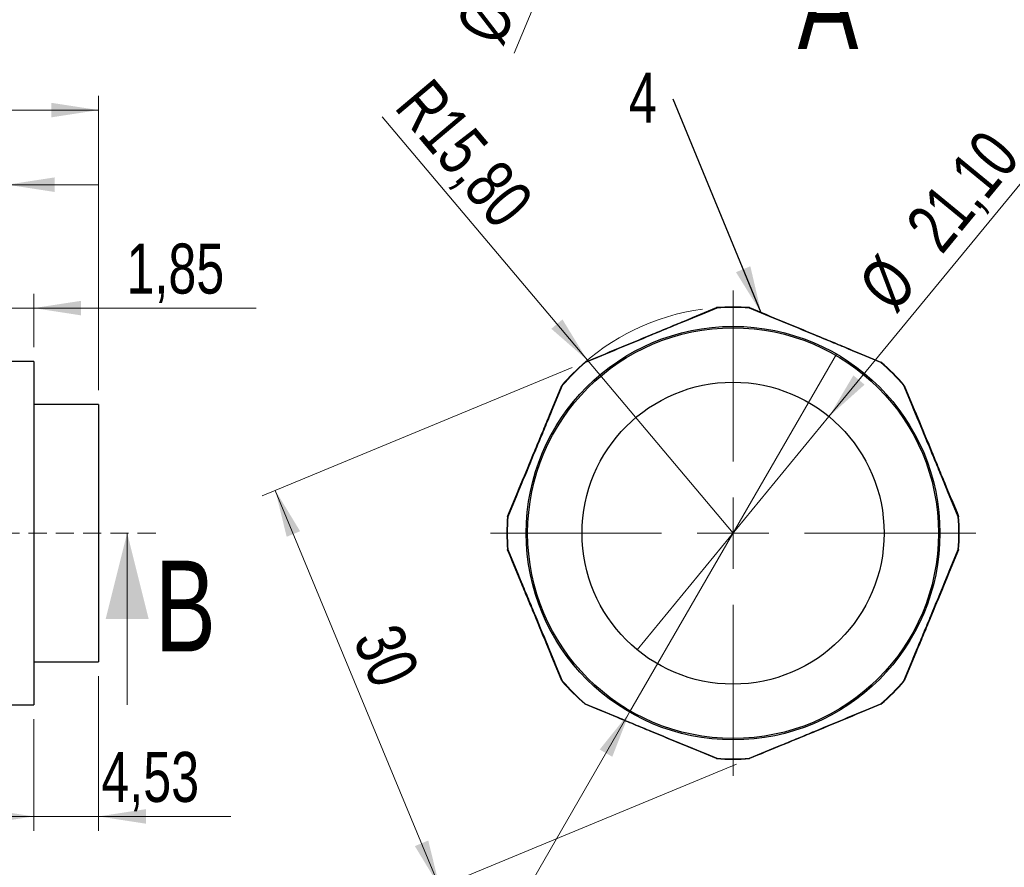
# Model space of a CAD drawing. Header units: millimetres. Extents: x 0 to 420, y 0 to 297.
# Tile 23 of 67: x 135 to 204, y 126 to 185. Entities that reach past the tile are written whole.
import ezdxf

# ---------------------------------------------------------------- set-up
doc = ezdxf.new("R2010")
doc.units = ezdxf.units.MM
doc.linetypes.add('HIDDEN', pattern=[1.905, 1.27, -0.635])
doc.styles.add('SLDTEXTSTYLE1', font='TXT', dxfattribs={"width": 0.75})
doc.dimstyles.new('SLDDIMSTYLE0', dxfattribs={"dimtxt": 3.5, "dimasz": 3.302, "dimexe": 0, "dimexo": 0.0625, "dimgap": 0.875, "dimtad": 1, "dimrnd": 1e-09, "dimzin": 12, "dimdsep": 46, "dimtxsty": 'SLDTEXTSTYLE1', "dimsah": 1, "dimcen": 0.09, "dimadec": 0, "dimazin": 3, "dimtfac": 1, "dimtofl": 0, "dimtmove": 0, "dimatfit": 3, "dimfxl": 0, "dimfrac": 2, "dimtolj": 1, "dimtzin": 12, "dimarcsym": 0})
doc.dimstyles.new('SLDDIMSTYLE1', dxfattribs={"dimtxt": 3.5, "dimasz": 3.302, "dimexe": 0, "dimexo": 0.0625, "dimgap": 0.875, "dimtad": 1, "dimrnd": 1e-09, "dimzin": 12, "dimdsep": 46, "dimtxsty": 'SLDTEXTSTYLE1', "dimsah": 1, "dimcen": 0.09, "dimadec": 0, "dimazin": 3, "dimtfac": 1, "dimtmove": 0, "dimatfit": 0, "dimfxl": 0, "dimfrac": 2, "dimtolj": 1, "dimtzin": 12, "dimarcsym": 0})
doc.dimstyles.new('SLDDIMSTYLE3', dxfattribs={"dimtxt": 0.18, "dimasz": 3.302, "dimexe": 0, "dimexo": 0.0625, "dimgap": 0, "dimtad": 0, "dimtih": 1, "dimtoh": 1, "dimdec": 0, "dimrnd": 1e-09, "dimzin": 0, "dimdsep": 46, "dimtxsty": 'Standard', "dimsah": 1, "dimcen": 0.09, "dimadec": 0, "dimazin": 0, "dimtfac": 3.302, "dimtdec": 0, "dimtofl": 0, "dimtmove": 0, "dimatfit": 3, "dimfxl": 0, "dimfrac": 2, "dimtolj": 1, "dimtzin": 0, "dimarcsym": 0})
doc.dimstyles.new('SLDDIMSTYLE4', dxfattribs={"dimtxt": 3.5, "dimasz": 3.302, "dimexe": 0, "dimexo": 0.0625, "dimgap": 0.875, "dimtad": 1, "dimrnd": 1e-09, "dimzin": 12, "dimdsep": 46, "dimtxsty": 'SLDTEXTSTYLE1', "dimsah": 1, "dimcen": 0, "dimadec": 0, "dimazin": 3, "dimtfac": 1, "dimtofl": 0, "dimtmove": 0, "dimatfit": 3, "dimfxl": 0, "dimfrac": 2, "dimtolj": 1, "dimtzin": 12, "dimarcsym": 0})
doc.dimstyles.new('SLDDIMSTYLE5', dxfattribs={"dimtxt": 3.5, "dimasz": 3.302, "dimexe": 0, "dimexo": 0.0625, "dimgap": 0.875, "dimtad": 1, "dimrnd": 1e-09, "dimzin": 12, "dimdsep": 46, "dimtxsty": 'SLDTEXTSTYLE1', "dimblk1": 'NONE', "dimsah": 1, "dimcen": 0, "dimadec": 0, "dimazin": 3, "dimtfac": 1, "dimtmove": 0, "dimatfit": 3, "dimldrblk": 'NONE', "dimfxl": 0, "dimfrac": 2, "dimtolj": 1, "dimtzin": 12, "dimarcsym": 0})

# ---------------------------------------------------------------- blocks, each defined once
blk = doc.blocks.new('_D_15')
at = {"color": 7, "linetype": 'Continuous', "lineweight": 0}
for q in [(187.095, 225.195), (169.506, 182.923)]:
    blk.add_line((180.027, 208.207), q, dxfattribs=at)
at = {"color": 7, "linetype": 'Continuous', "lineweight": 18}
blk.add_solid([(180.027, 208.207), (178.289, 205.353), (179.227, 204.963)], dxfattribs=at)
at = {"color": 7, "linetype": 'Continuous', "lineweight": 18, "char_height": 3.5, "attachment_point": 1, "rotation": 67.40907, "style": 'SLDTEXTSTYLE1'}
for s, insert in [('18,40', (167.332, 189.544)), ('%%c', (165.353, 184.65))]:
    blk.add_mtext(s, dxfattribs=dict(at, insert=insert))
blk = doc.blocks.new('_None')
blk = doc.blocks.new('_D_29')
at = {"color": 7, "linetype": 'Continuous', "lineweight": 0}
for p, q in [((173.538, 160.949), (151.887, 151.981)), ((152.811, 152.364), (164.292, 124.647)), ((185.018, 133.232), (163.368, 124.264))]:
    blk.add_line(p, q, dxfattribs=at)
at = {"color": 7, "linetype": 'Continuous', "lineweight": 18}
for points in [[(152.811, 152.364), (153.606, 149.118), (154.544, 149.507)], [(164.292, 124.647), (163.497, 127.892), (162.559, 127.503)]]:
    blk.add_solid(points, dxfattribs=at)
at = {"color": 7, "linetype": 'Continuous', "lineweight": 18, "insert": (161.457, 143.282), "char_height": 3.5, "attachment_point": 1, "rotation": 292.5, "style": 'SLDTEXTSTYLE1'}
blk.add_mtext('30', dxfattribs=at)
blk = doc.blocks.new('_D_30')
at = {"color": 7, "linetype": 'Continuous', "lineweight": 0}
for q in [(160.284, 178.461), (184.788, 149.373)]:
    blk.add_line((174.608, 161.457), q, dxfattribs=at)
at = {"color": 7, "linetype": 'Continuous', "lineweight": 18}
blk.add_arc((184.788, 149.373), 15.8, 97.80923, 133.73187, dxfattribs=at)
blk.add_solid([(174.608, 161.457), (172.87, 164.309), (172.092, 163.655)], dxfattribs=at)
at = {"color": 7, "linetype": 'Continuous', "lineweight": 18, "insert": (163.726, 181.361), "char_height": 3.5, "attachment_point": 1, "rotation": 310.11038, "style": 'SLDTEXTSTYLE1'}
blk.add_mtext('R15,80', dxfattribs=at)
blk = doc.blocks.new('_D_31')
at = {"color": 7, "linetype": 'Continuous', "lineweight": 0}
for q in [(207.572, 177.095), (178.089, 141.222)]:
    blk.add_line((191.486, 157.523), q, dxfattribs=at)
at = {"color": 7, "linetype": 'Continuous', "lineweight": 18}
blk.add_solid([(191.486, 157.523), (193.975, 159.752), (193.19, 160.397)], dxfattribs=at)
at = {"color": 7, "linetype": 'Continuous', "lineweight": 18, "char_height": 3.5, "attachment_point": 1, "rotation": 50.58428, "style": 'SLDTEXTSTYLE1'}
for s, insert in [('21,10', (196.667, 170.994)), ('%%c', (193.357, 166.882))]:
    blk.add_mtext(s, dxfattribs=dict(at, insert=insert))
blk = doc.blocks.new('_D_32')
at = {"color": 7, "linetype": 'Continuous', "lineweight": 0}
for q in [(192.013, 161.887), (162.476, 110.728)]:
    blk.add_line((177.563, 136.859), q, dxfattribs=at)
at = {"color": 7, "linetype": 'Continuous', "lineweight": 18}
blk.add_solid([(177.563, 136.859), (175.472, 134.253), (176.352, 133.745)], dxfattribs=at)
at = {"color": 7, "linetype": 'Continuous', "lineweight": 18, "char_height": 3.5, "attachment_point": 1, "rotation": 60, "style": 'SLDTEXTSTYLE1'}
for s, insert in [('28,90', (161.169, 117.577)), ('%%c', (158.576, 112.979))]:
    blk.add_mtext(s, dxfattribs=dict(at, insert=insert))
blk = doc.blocks.new('SW_NOTE_0_13')
at = {"color": 0, "linetype": 'Continuous', "lineweight": 0, "insert": (-3.079, 1.85), "char_height": 3.5, "attachment_point": 1, "style": 'SLDTEXTSTYLE1'}
blk.add_mtext('4', dxfattribs=at)
blk = doc.blocks.new('SW_CENTERMARKSYMBOL_0')
at = {"color": 0, "linetype": 'Continuous', "lineweight": 18}
for p, q in [((0, 5), (0, 16.95)), ((0, 0), (0, 2.5)), ((-5, 0), (-16.95, 0)), ((0, 0), (-2.5, 0)), ((0, 0), (0, -2.5)), ((0, 0), (2.5, 0)), ((5, 0), (16.95, 0)), ((0, -5), (0, -16.95))]:
    blk.add_line(p, q, dxfattribs=at)
blk = doc.blocks.new('_D_57')
at = {"color": 7, "linetype": 'Continuous', "lineweight": 0}
for p, q in [((114.289, 143.776), (114.289, 179.937)), ((140.469, 159.373), (140.469, 179.937)), ((114.289, 178.937), (140.469, 178.937))]:
    blk.add_line(p, q, dxfattribs=at)
at = {"color": 7, "linetype": 'Continuous', "lineweight": 18}
for points in [[(114.289, 178.937), (117.591, 178.429), (117.591, 179.445)], [(140.469, 178.937), (137.167, 179.445), (137.167, 178.429)]]:
    blk.add_solid(points, dxfattribs=at)
at = {"color": 7, "linetype": 'Continuous', "lineweight": 18, "insert": (121.887, 183.449), "char_height": 3.5, "attachment_point": 1, "style": 'SLDTEXTSTYLE1'}
blk.add_mtext('26,18', dxfattribs=at)
blk = doc.blocks.new('_D_58')
at = {"color": 7, "linetype": 'Continuous', "lineweight": 0}
for p, q in [((126.289, 160.423), (126.289, 174.725)), ((134.089, 162.373), (134.089, 174.725)), ((126.289, 173.725), (119.939, 173.725)), ((134.089, 173.725), (126.289, 173.725)), ((134.089, 173.725), (140.439, 173.725))]:
    blk.add_line(p, q, dxfattribs=at)
at = {"color": 7, "linetype": 'Continuous', "lineweight": 18}
for points in [[(126.289, 173.725), (122.987, 174.233), (122.987, 173.217)], [(134.089, 173.725), (137.391, 173.217), (137.391, 174.233)]]:
    blk.add_solid(points, dxfattribs=at)
at = {"color": 7, "linetype": 'Continuous', "lineweight": 18, "insert": (126.187, 178.237), "char_height": 3.5, "attachment_point": 1, "style": 'SLDTEXTSTYLE1'}
blk.add_mtext('7,80', dxfattribs=at)
blk = doc.blocks.new('_D_59')
at = {"color": 7, "linetype": 'Continuous', "lineweight": 0}
for p, q in [((140.469, 139.373), (140.469, 128.577)), ((135.939, 136.373), (135.939, 128.577)), ((135.939, 129.577), (129.589, 129.577)), ((140.469, 129.577), (135.939, 129.577)), ((140.469, 129.577), (149.711, 129.577))]:
    blk.add_line(p, q, dxfattribs=at)
at = {"color": 7, "linetype": 'Continuous', "lineweight": 18}
for points in [[(135.939, 129.577), (132.637, 130.085), (132.637, 129.069)], [(140.469, 129.577), (143.771, 129.069), (143.771, 130.085)]]:
    blk.add_solid(points, dxfattribs=at)
at = {"color": 7, "linetype": 'Continuous', "lineweight": 18, "insert": (140.66, 134.088), "char_height": 3.5, "attachment_point": 1, "style": 'SLDTEXTSTYLE1'}
blk.add_mtext('4,53', dxfattribs=at)
blk = doc.blocks.new('_D_60')
at = {"color": 7, "linetype": 'Continuous', "lineweight": 0}
for p, q in [((134.089, 162.373), (134.089, 166.1)), ((135.939, 162.373), (135.939, 166.1)), ((134.089, 165.1), (127.739, 165.1)), ((135.939, 165.1), (134.089, 165.1)), ((135.939, 165.1), (151.465, 165.1))]:
    blk.add_line(p, q, dxfattribs=at)
at = {"color": 7, "linetype": 'Continuous', "lineweight": 18}
for points in [[(134.089, 165.1), (130.787, 165.608), (130.787, 164.592)], [(135.939, 165.1), (139.241, 164.592), (139.241, 165.608)]]:
    blk.add_solid(points, dxfattribs=at)
at = {"color": 7, "linetype": 'Continuous', "lineweight": 18, "insert": (142.414, 169.612), "char_height": 3.5, "attachment_point": 1, "style": 'SLDTEXTSTYLE1'}
blk.add_mtext('1,85', dxfattribs=at)

msp = doc.modelspace()

# ---------------------------------------------------------------- linework, layer by layer
at = {"color": 7, "linetype": 'Continuous', "lineweight": 25}
for p, q in [((135.93924, 161.37271), (134.08924, 161.37271)), ((135.93924, 161.37271), (135.93924, 137.37271)), ((140.46924, 158.37271), (135.93924, 158.37271)), ((140.46924, 158.37271), (140.46924, 140.37271)), ((135.93924, 140.37271), (140.46924, 140.37271)), ((134.08924, 137.37271), (135.93924, 137.37271))]:
    msp.add_line(p, q, dxfattribs=at)
at = {"color": 7, "linetype": 'HIDDEN', "lineweight": 18}
msp.add_line((144.46357, 149.37271), (110.40238, 149.37271), dxfattribs=at)
at = {"color": 7, "linetype": 'Continuous', "lineweight": 18}
msp.add_line((142.46357, 137.37271), (142.46357, 149.37271), dxfattribs=at)
at = {"color": 7, "linetype": 'Continuous', "lineweight": 25}
for radius in [14.45, 14.35, 10.55]:
    msp.add_circle((184.78769, 149.37271), radius, dxfattribs=at)
for radius, start, end in [(15.8, 85.8122558, 94.1877442), (15.77286, 85.8693762, 94.1306238), (15.8, 130.8122558, 139.1877442), (15.77286, 130.8693762, 139.1306238), (15.77286, 40.8693762, 49.1306238), (15.8, 40.8122558, 49.1877442), (15.8, 175.8122558, 184.1877442), (15.77286, 175.8693762, 184.1306238), (15.77286, 355.8693762, 4.1306238), (15.8, 355.8122558, 4.1877442), (15.8, 220.8122558, 229.1877442), (15.77286, 220.8693762, 229.1306238), (15.77286, 310.8693762, 319.1306238), (15.8, 310.8122558, 319.1877442), (15.8, 265.8122558, 274.1877442), (15.77286, 265.8693762, 274.1306238)]:
    msp.add_arc((184.78769, 149.37271), radius, start, end, dxfattribs=at)
for points, knots in [([(174.46142, 161.33131), (175.20456, 161.63913), (175.96364, 161.95355), (177.49319, 162.58711), (178.26653, 162.90744), (179.44091, 163.39389), (179.83348, 163.55649), (180.60895, 163.8777), (180.99358, 164.03702), (182.13884, 164.51141), (182.89086, 164.8229), (183.63345, 165.13049)], [0, 0, 0, 0, 0.25, 0.25, 0.5, 0.5, 0.625, 0.625, 0.75, 0.75, 1, 1, 1, 1]), ([(183.65156, 165.1046), (182.90722, 164.79748), (182.15361, 164.48634), (181.00633, 164.01218), (180.6211, 163.85289), (179.84457, 163.53161), (179.45156, 163.36892), (178.27599, 162.88198), (177.50188, 162.56095), (175.97082, 161.92536), (175.21094, 161.60958), (174.46693, 161.3002)], [0, 0, 0, 0, 0.25, 0.25, 0.375, 0.375, 0.5, 0.5, 0.75, 0.75, 1, 1, 1, 1]), ([(183.6339, 165.13053), (183.6361, 165.13069), (183.63895, 165.12819), (183.64211, 165.12337), (183.64477, 165.11934), (183.64772, 165.11358), (183.65074, 165.10654), (183.65101, 165.1059), (183.65129, 165.10525), (183.65156, 165.1046)], [0, 0, 0, 0, 0.0000400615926, 0.0000400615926, 0.0000400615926, 0.0000734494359, 0.0000734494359, 0.0000734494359, 0.0000764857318, 0.0000764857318, 0.0000764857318, 0.0000764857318]), ([(185.94148, 165.13053), (185.93957, 165.13067), (185.93719, 165.12883), (185.93453, 165.12521), (185.93188, 165.12159), (185.92889, 165.1161), (185.9258, 165.1092), (185.92542, 165.10833), (185.92503, 165.10745), (185.92464, 165.10654), (185.92436, 165.1059), (185.92409, 165.10525), (185.92382, 165.1046)], [0, 0, 0, 0, 0.0000347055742, 0.0000347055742, 0.0000347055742, 0.0000693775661, 0.0000693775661, 0.0000693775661, 0.0000736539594, 0.0000736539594, 0.0000736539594, 0.0000766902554, 0.0000766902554, 0.0000766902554, 0.0000766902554]), ([(195.10845, 161.3002), (194.36496, 161.60937), (193.61206, 161.92224), (192.46554, 162.3982), (192.0805, 162.55797), (191.30423, 162.87988), (190.91129, 163.04274), (189.73572, 163.52967), (188.96133, 163.85005), (187.42928, 164.48324), (186.66868, 164.79727), (185.92382, 165.1046)], [0, 0, 0, 0, 0.25, 0.25, 0.375, 0.375, 0.5, 0.5, 0.75, 0.75, 1, 1, 1, 1]), ([(185.94192, 165.13049), (186.68506, 164.82267), (187.44415, 164.50825), (188.9737, 163.87469), (189.74703, 163.55436), (190.92141, 163.06792), (191.31399, 162.90531), (192.08946, 162.5841), (192.47408, 162.42478), (193.61935, 161.9504), (194.37136, 161.63891), (195.11396, 161.33131)], [0, 0, 0, 0, 0.25, 0.25, 0.5, 0.5, 0.625, 0.625, 0.75, 0.75, 1, 1, 1, 1]), ([(174.46108, 161.33102), (174.45964, 161.32977), (174.45925, 161.32679), (174.45993, 161.32235), (174.46061, 161.31792), (174.46238, 161.31192), (174.46508, 161.30485), (174.46542, 161.30397), (174.46577, 161.30307), (174.46614, 161.30215), (174.46639, 161.30151), (174.46666, 161.30086), (174.46693, 161.3002)], [0, 0, 0, 0, 0.0000347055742, 0.0000347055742, 0.0000347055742, 0.0000693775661, 0.0000693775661, 0.0000693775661, 0.0000736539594, 0.0000736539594, 0.0000736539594, 0.0000766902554, 0.0000766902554, 0.0000766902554, 0.0000766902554]), ([(195.11429, 161.33102), (195.11596, 161.32958), (195.11621, 161.3258), (195.11505, 161.32016), (195.11407, 161.31542), (195.11208, 161.30926), (195.10924, 161.30215), (195.10898, 161.30151), (195.10872, 161.30086), (195.10845, 161.3002)], [0, 0, 0, 0, 0.0000400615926, 0.0000400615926, 0.0000400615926, 0.0000734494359, 0.0000734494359, 0.0000734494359, 0.0000764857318, 0.0000764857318, 0.0000764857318, 0.0000764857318]), ([(169.0299, 150.52694), (169.33772, 151.27008), (169.65215, 152.02917), (170.28571, 153.55872), (170.60603, 154.33206), (171.09248, 155.50644), (171.25509, 155.89901), (171.5763, 156.67448), (171.73561, 157.05911), (172.21, 158.20437), (172.52149, 158.95638), (172.82909, 159.69898)], [0, 0, 0, 0, 0.25, 0.25, 0.5, 0.5, 0.625, 0.625, 0.75, 0.75, 1, 1, 1, 1]), ([(172.8602, 159.69347), (172.55103, 158.94998), (172.23816, 158.19709), (171.7622, 157.05056), (171.60243, 156.66552), (171.28052, 155.88925), (171.11766, 155.49631), (170.63072, 154.32074), (170.31035, 153.54636), (169.67716, 152.0143), (169.36313, 151.2537), (169.0558, 150.50884)], [0, 0, 0, 0, 0.25, 0.25, 0.375, 0.375, 0.5, 0.5, 0.75, 0.75, 1, 1, 1, 1]), ([(172.82937, 159.69931), (172.83082, 159.70099), (172.8346, 159.70123), (172.84024, 159.70007), (172.84498, 159.69909), (172.85114, 159.6971), (172.85825, 159.69426), (172.85889, 159.69401), (172.85954, 159.69374), (172.8602, 159.69347)], [0, 0, 0, 0, 0.0000400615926, 0.0000400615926, 0.0000400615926, 0.0000734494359, 0.0000734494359, 0.0000734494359, 0.0000764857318, 0.0000764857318, 0.0000764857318, 0.0000764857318]), ([(196.746, 159.69931), (196.74475, 159.70076), (196.74176, 159.70115), (196.73733, 159.70047), (196.7329, 159.69978), (196.7269, 159.69802), (196.71983, 159.69532), (196.71895, 159.69498), (196.71805, 159.69463), (196.71713, 159.69426), (196.71649, 159.69401), (196.71584, 159.69374), (196.71518, 159.69347)], [0, 0, 0, 0, 0.0000347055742, 0.0000347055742, 0.0000347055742, 0.0000693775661, 0.0000693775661, 0.0000693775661, 0.0000736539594, 0.0000736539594, 0.0000736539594, 0.0000766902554, 0.0000766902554, 0.0000766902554, 0.0000766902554]), ([(200.51958, 150.50884), (200.21246, 151.25318), (199.90132, 152.00679), (199.42716, 153.15407), (199.26787, 153.5393), (198.94659, 154.31583), (198.7839, 154.70884), (198.29696, 155.88441), (197.97593, 156.65852), (197.34034, 158.18958), (197.02456, 158.94946), (196.71518, 159.69347)], [0, 0, 0, 0, 0.25, 0.25, 0.375, 0.375, 0.5, 0.5, 0.75, 0.75, 1, 1, 1, 1]), ([(196.74629, 159.69898), (197.05411, 158.95584), (197.36853, 158.19675), (198.00209, 156.6672), (198.32242, 155.89387), (198.80886, 154.71949), (198.97147, 154.32691), (199.29268, 153.55144), (199.452, 153.16682), (199.92638, 152.02155), (200.23788, 151.26954), (200.54547, 150.52694)], [0, 0, 0, 0, 0.25, 0.25, 0.5, 0.5, 0.625, 0.625, 0.75, 0.75, 1, 1, 1, 1]), ([(169.02987, 150.5265), (169.02973, 150.52459), (169.03157, 150.52221), (169.03519, 150.51955), (169.03881, 150.5169), (169.0443, 150.51391), (169.0512, 150.51082), (169.05206, 150.51044), (169.05295, 150.51005), (169.05386, 150.50966), (169.0545, 150.50939), (169.05514, 150.50911), (169.0558, 150.50884)], [0, 0, 0, 0, 0.0000347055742, 0.0000347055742, 0.0000347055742, 0.0000693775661, 0.0000693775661, 0.0000693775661, 0.0000736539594, 0.0000736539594, 0.0000736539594, 0.0000766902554, 0.0000766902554, 0.0000766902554, 0.0000766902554]), ([(200.5455, 150.5265), (200.54567, 150.5243), (200.54317, 150.52145), (200.53835, 150.51828), (200.53431, 150.51563), (200.52855, 150.51268), (200.52152, 150.50966), (200.52088, 150.50939), (200.52023, 150.50911), (200.51958, 150.50884)], [0, 0, 0, 0, 0.0000400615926, 0.0000400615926, 0.0000400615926, 0.0000734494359, 0.0000734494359, 0.0000734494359, 0.0000764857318, 0.0000764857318, 0.0000764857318, 0.0000764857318]), ([(169.02987, 148.21892), (169.02971, 148.22112), (169.03221, 148.22397), (169.03702, 148.22714), (169.04106, 148.22979), (169.04682, 148.23274), (169.05386, 148.23576), (169.0545, 148.23603), (169.05514, 148.23631), (169.0558, 148.23658)], [0, 0, 0, 0, 0.0000400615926, 0.0000400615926, 0.0000400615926, 0.0000734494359, 0.0000734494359, 0.0000734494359, 0.0000764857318, 0.0000764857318, 0.0000764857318, 0.0000764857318]), ([(172.82909, 139.04644), (172.52127, 139.78958), (172.20684, 140.54867), (171.57328, 142.07822), (171.25296, 142.85155), (170.76651, 144.02593), (170.6039, 144.41851), (170.28269, 145.19397), (170.12338, 145.5786), (169.64899, 146.72387), (169.3375, 147.47588), (169.0299, 148.21848)], [0, 0, 0, 0, 0.25, 0.25, 0.5, 0.5, 0.625, 0.625, 0.75, 0.75, 1, 1, 1, 1]), ([(169.0558, 148.23658), (169.36291, 147.49224), (169.67406, 146.73863), (170.14822, 145.59135), (170.30751, 145.20612), (170.62879, 144.42959), (170.79148, 144.03658), (171.27842, 142.86101), (171.59945, 142.0869), (172.23504, 140.55584), (172.55081, 139.79596), (172.8602, 139.05195)], [0, 0, 0, 0, 0.25, 0.25, 0.375, 0.375, 0.5, 0.5, 0.75, 0.75, 1, 1, 1, 1]), ([(196.71518, 139.05195), (197.02435, 139.79544), (197.33722, 140.54833), (197.81318, 141.69486), (197.97294, 142.0799), (198.29486, 142.85617), (198.45771, 143.24911), (198.94465, 144.42468), (199.26503, 145.19906), (199.89822, 146.73112), (200.21225, 147.49172), (200.51958, 148.23658)], [0, 0, 0, 0, 0.25, 0.25, 0.375, 0.375, 0.5, 0.5, 0.75, 0.75, 1, 1, 1, 1]), ([(200.54547, 148.21848), (200.23765, 147.47534), (199.92323, 146.71625), (199.28967, 145.1867), (198.96934, 144.41336), (198.4829, 143.23898), (198.32029, 142.84641), (197.99908, 142.07094), (197.83976, 141.68631), (197.36538, 140.54105), (197.05388, 139.78904), (196.74629, 139.04644)], [0, 0, 0, 0, 0.25, 0.25, 0.5, 0.5, 0.625, 0.625, 0.75, 0.75, 1, 1, 1, 1]), ([(200.5455, 148.21892), (200.54564, 148.22083), (200.54381, 148.22321), (200.54019, 148.22586), (200.53657, 148.22852), (200.53108, 148.23151), (200.52417, 148.2346), (200.52331, 148.23498), (200.52242, 148.23537), (200.52152, 148.23576), (200.52088, 148.23603), (200.52023, 148.23631), (200.51958, 148.23658)], [0, 0, 0, 0, 0.0000347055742, 0.0000347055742, 0.0000347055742, 0.0000693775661, 0.0000693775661, 0.0000693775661, 0.0000736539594, 0.0000736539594, 0.0000736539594, 0.0000766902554, 0.0000766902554, 0.0000766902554, 0.0000766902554]), ([(172.82937, 139.04611), (172.83063, 139.04466), (172.83361, 139.04427), (172.83805, 139.04495), (172.84248, 139.04563), (172.84848, 139.0474), (172.85554, 139.0501), (172.85643, 139.05044), (172.85733, 139.05079), (172.85825, 139.05116), (172.85889, 139.05141), (172.85954, 139.05168), (172.8602, 139.05195)], [0, 0, 0, 0, 0.0000347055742, 0.0000347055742, 0.0000347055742, 0.0000693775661, 0.0000693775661, 0.0000693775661, 0.0000736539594, 0.0000736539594, 0.0000736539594, 0.0000766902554, 0.0000766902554, 0.0000766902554, 0.0000766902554]), ([(196.746, 139.04611), (196.74456, 139.04443), (196.74078, 139.04418), (196.73513, 139.04535), (196.7304, 139.04633), (196.72424, 139.04832), (196.71713, 139.05116), (196.71649, 139.05141), (196.71584, 139.05168), (196.71518, 139.05195)], [0, 0, 0, 0, 0.0000400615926, 0.0000400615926, 0.0000400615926, 0.0000734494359, 0.0000734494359, 0.0000734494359, 0.0000764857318, 0.0000764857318, 0.0000764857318, 0.0000764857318]), ([(174.46108, 137.4144), (174.45941, 137.41584), (174.45916, 137.41962), (174.46033, 137.42526), (174.46131, 137.43), (174.4633, 137.43616), (174.46614, 137.44327), (174.46639, 137.44391), (174.46666, 137.44456), (174.46693, 137.44522)], [0, 0, 0, 0, 0.0000400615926, 0.0000400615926, 0.0000400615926, 0.0000734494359, 0.0000734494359, 0.0000734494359, 0.0000764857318, 0.0000764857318, 0.0000764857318, 0.0000764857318]), ([(183.63345, 133.61493), (182.89031, 133.92275), (182.13123, 134.23717), (180.60168, 134.87073), (179.82834, 135.19106), (178.65396, 135.6775), (178.26139, 135.84011), (177.48592, 136.16132), (177.10129, 136.32064), (175.95603, 136.79502), (175.20402, 137.10651), (174.46142, 137.41411)], [0, 0, 0, 0, 0.25, 0.25, 0.5, 0.5, 0.625, 0.625, 0.75, 0.75, 1, 1, 1, 1]), ([(174.46693, 137.44522), (175.21042, 137.13605), (175.96331, 136.82318), (177.10984, 136.34722), (177.49488, 136.18745), (178.27115, 135.86554), (178.66409, 135.70268), (179.83966, 135.21575), (180.61404, 134.89537), (182.14609, 134.26218), (182.90669, 133.94815), (183.65156, 133.64082)], [0, 0, 0, 0, 0.25, 0.25, 0.375, 0.375, 0.5, 0.5, 0.75, 0.75, 1, 1, 1, 1]), ([(185.92382, 133.64082), (186.66816, 133.94794), (187.42177, 134.25908), (188.56904, 134.73324), (188.95428, 134.89253), (189.73081, 135.21381), (190.12382, 135.3765), (191.29939, 135.86344), (192.0735, 136.18447), (193.60456, 136.82006), (194.36443, 137.13584), (195.10845, 137.44522)], [0, 0, 0, 0, 0.25, 0.25, 0.375, 0.375, 0.5, 0.5, 0.75, 0.75, 1, 1, 1, 1]), ([(195.11396, 137.41411), (194.37082, 137.10629), (193.61173, 136.79187), (192.08218, 136.15831), (191.30884, 135.83798), (190.13447, 135.35153), (189.74189, 135.18893), (188.96642, 134.86772), (188.5818, 134.7084), (187.43653, 134.23401), (186.68452, 133.92252), (185.94192, 133.61493)], [0, 0, 0, 0, 0.25, 0.25, 0.5, 0.5, 0.625, 0.625, 0.75, 0.75, 1, 1, 1, 1]), ([(195.11429, 137.4144), (195.11574, 137.41565), (195.11613, 137.41863), (195.11545, 137.42307), (195.11476, 137.4275), (195.113, 137.4335), (195.1103, 137.44057), (195.10996, 137.44145), (195.10961, 137.44235), (195.10924, 137.44327), (195.10898, 137.44391), (195.10872, 137.44456), (195.10845, 137.44522)], [0, 0, 0, 0, 0.0000347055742, 0.0000347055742, 0.0000347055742, 0.0000693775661, 0.0000693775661, 0.0000693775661, 0.0000736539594, 0.0000736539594, 0.0000736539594, 0.0000766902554, 0.0000766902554, 0.0000766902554, 0.0000766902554]), ([(183.6339, 133.61489), (183.6358, 133.61475), (183.63819, 133.61659), (183.64084, 133.62021), (183.64349, 133.62383), (183.64649, 133.62932), (183.64957, 133.63622), (183.64996, 133.63709), (183.65035, 133.63797), (183.65074, 133.63888), (183.65101, 133.63952), (183.65129, 133.64016), (183.65156, 133.64082)], [0, 0, 0, 0, 0.0000347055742, 0.0000347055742, 0.0000347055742, 0.0000693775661, 0.0000693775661, 0.0000693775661, 0.0000736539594, 0.0000736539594, 0.0000736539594, 0.0000766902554, 0.0000766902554, 0.0000766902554, 0.0000766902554]), ([(185.94148, 133.61489), (185.93928, 133.61473), (185.93643, 133.61723), (185.93326, 133.62204), (185.93061, 133.62608), (185.92766, 133.63184), (185.92464, 133.63888), (185.92436, 133.63952), (185.92409, 133.64016), (185.92382, 133.64082)], [0, 0, 0, 0, 0.0000400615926, 0.0000400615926, 0.0000400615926, 0.0000734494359, 0.0000734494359, 0.0000734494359, 0.0000764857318, 0.0000764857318, 0.0000764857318, 0.0000764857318])]:
    msp.add_open_spline(points, degree=3, knots=knots, dxfattribs=at)
for points in [[(183.63345, 165.13049), (183.63345, 165.13049), (183.6336, 165.1305), (183.6339, 165.13053)], [(185.94148, 165.13053), (185.94178, 165.1305), (185.94192, 165.13049), (185.94192, 165.13049)], [(174.46108, 161.33102), (174.46131, 161.33122), (174.46142, 161.33131), (174.46142, 161.33131)], [(195.11396, 161.33131), (195.11396, 161.33131), (195.11406, 161.33122), (195.11429, 161.33102)], [(172.82909, 159.69898), (172.82909, 159.69898), (172.82918, 159.69909), (172.82937, 159.69931)], [(196.746, 159.69931), (196.7462, 159.69909), (196.74629, 159.69898), (196.74629, 159.69898)], [(169.02987, 150.5265), (169.02989, 150.5268), (169.0299, 150.52694), (169.0299, 150.52694)], [(200.54547, 150.52694), (200.54547, 150.52694), (200.54548, 150.5268), (200.5455, 150.5265)], [(169.0299, 148.21848), (169.0299, 148.21848), (169.02989, 148.21862), (169.02987, 148.21892)], [(200.5455, 148.21892), (200.54548, 148.21862), (200.54547, 148.21848), (200.54547, 148.21848)], [(172.82937, 139.04611), (172.82918, 139.04633), (172.82909, 139.04644), (172.82909, 139.04644)], [(196.74629, 139.04644), (196.74629, 139.04644), (196.7462, 139.04633), (196.746, 139.04611)], [(174.46142, 137.41411), (174.46142, 137.41411), (174.46131, 137.4142), (174.46108, 137.4144)], [(195.11429, 137.4144), (195.11406, 137.4142), (195.11396, 137.41411), (195.11396, 137.41411)], [(183.6339, 133.61489), (183.6336, 133.61492), (183.63345, 133.61493), (183.63345, 133.61493)], [(185.94192, 133.61493), (185.94192, 133.61493), (185.94178, 133.61492), (185.94148, 133.61489)]]:
    msp.add_open_spline(points, degree=3, dxfattribs=at)
at = {"color": 7, "linetype": 'Continuous', "lineweight": 18}
msp.add_solid([(142.46357, 149.37271), (140.96357, 143.37271), (143.96357, 143.37271)], dxfattribs=at)

# ---------------------------------------------------------------- block references
at = {"color": 7, "linetype": 'Continuous', "lineweight": 0}
for name, p in [('SW_NOTE_0_13', (180.59371, 179.70897)), ('SW_CENTERMARKSYMBOL_0', (184.78769, 149.37271))]:
    msp.add_blockref(name, p, dxfattribs=at)

# ---------------------------------------------------------------- texts
at = {"color": 7, "linetype": 'Continuous', "char_height": 6.35, "attachment_point": 1, "style": 'SLDTEXTSTYLE1'}
for s, insert in [('A', (189.29944, 189.54867)), ('B', (144.40824, 147.45358))]:
    msp.add_mtext(s, dxfattribs=dict(at, insert=insert))

# ---------------------------------------------------------------- dimensions: what is measured, and where the dimension line sits
at = {"color": 7, "linetype": 'Continuous', "lineweight": 18}
for p1, p2, picture, middle in [((187.09491, 225.19513), (180.02657, 208.20694), '_D_15', (172.70245, 190.60401)), ((178.08904, 141.22221), (191.48633, 157.52321), '_D_31', (202.29142, 170.67019)), ((192.01269, 161.88678), (177.56269, 136.85864), '_D_32', (166.65105, 117.95912))]:
    dim = msp.add_diameter_dim_2p(p1=p1, p2=p2, dimstyle='SLDDIMSTYLE5', dxfattribs=at)
    dim.commit()
    dim.dimension.update_dxf_attribs({"geometry": picture, "text_midpoint": middle, "dimtype": 163})
for base, p1, p2, picture, middle in [((140.46924, 178.93711), (114.28924, 142.77598), (140.46924, 158.37271), '_D_57', (127.70536, 178.93711)), ((126.28924, 173.72542), (134.08924, 161.37271), (126.28924, 159.42271), '_D_58', (130.71261, 173.72542)), ((134.08924, 165.1003), (135.93924, 161.37271), (134.08924, 161.37271), '_D_60', (146.93952, 165.1003)), ((135.93924, 129.57652), (140.46924, 140.37271), (135.93924, 137.37271), '_D_59', (145.18526, 129.57652))]:
    dim = msp.add_linear_dim(base=base, p1=p1, p2=p2, dimstyle='SLDDIMSTYLE1', dxfattribs=at)
    dim.commit()
    dim.dimension.update_dxf_attribs({"geometry": picture, "text_midpoint": middle, "dimtype": 160})
dim = msp.add_radius_dim(center=(184.78769, 149.37271), mpoint=(174.60834, 161.45662), dimstyle='SLDDIMSTYLE4', dxfattribs=at)
dim.commit()
dim.dimension.update_dxf_attribs({"geometry": '_D_30', "text_midpoint": (164.86577, 173.02207), "dimtype": 164})
dim = msp.add_linear_dim(base=(164.29175, 124.64713), p1=(174.46142, 161.33131), p2=(185.94192, 133.61493), angle=292.5, dimstyle='SLDDIMSTYLE0', dxfattribs=at)
dim.commit()
dim.dimension.update_dxf_attribs({"geometry": '_D_29', "text_midpoint": (158.27792, 139.16578), "dimtype": 160})

# ---------------------------------------------------------------- leaders
at = {"color": 7, "linetype": 'Continuous', "lineweight": 0}
msp.add_leader([(186.75164, 164.76295), (180.59371, 179.70897)], dimstyle='SLDDIMSTYLE3', dxfattribs=at)

doc.saveas('drawing.dxf')
